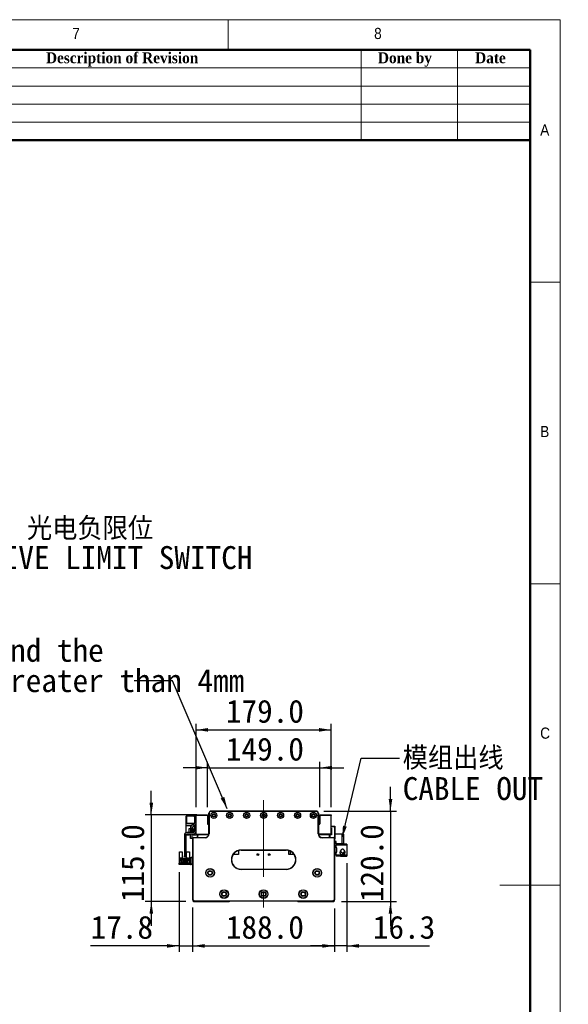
# Model space of a CAD drawing. Header units: millimetres. Extents: x 40 to 3331, y 40 to 2336.
# Tile 12 of 12: x 2604 to 3331, y 1030 to 2336. Entities that reach past the tile are written whole.
import ezdxf

# ---------------------------------------------------------------- set-up
doc = ezdxf.new("R2010")
doc.units = ezdxf.units.MM
doc.header["$LTSCALE"] = 8
doc.linetypes.add('CENTERX2', pattern=[20.32, 12.7, -2.54, 2.54, -2.54])
doc.layers.add('DIMNS', color=7, linetype='Continuous')
doc.styles.add('SLDTEXTSTYLE0', font='Gothic.ttf', dxfattribs={"width": 0.913})
doc.styles.add('SLDTEXTSTYLE1', font='timesbd.ttf', dxfattribs={"width": 0.933})
doc.styles.add('SLDTEXTSTYLE10', font='txt')
doc.styles.add('SLDTEXTSTYLE7', font='txt')
doc.styles.add('SLDTEXTSTYLE8', font='txt', dxfattribs={"bigfont": 'bigfont'})
doc.styles.add('SLDTEXTSTYLE9', font='txt', dxfattribs={"bigfont": 'bigfont'})
doc.dimstyles.new('SLDDIMSTYLE0', dxfattribs={"dimtxt": 30.4, "dimasz": 16, "dimexe": 0, "dimexo": 0.0625, "dimgap": 7.6, "dimtad": 2, "dimdec": 1, "dimrnd": 1e-09, "dimzin": 4, "dimdsep": 46, "dimtxsty": 'SLDTEXTSTYLE7', "dimsah": 1, "dimcen": 0.09, "dimadec": 0, "dimazin": 1, "dimtfac": 1, "dimtdec": 1, "dimtmove": 0, "dimatfit": 0, "dimfxl": 0, "dimfrac": 2, "dimtolj": 1, "dimtzin": 12, "dimarcsym": 0})
doc.dimstyles.new('SLDDIMSTYLE1', dxfattribs={"dimtxt": 30.4, "dimasz": 16, "dimexe": 0, "dimexo": 0.0625, "dimgap": 7.6, "dimtad": 2, "dimdec": 1, "dimrnd": 1e-09, "dimzin": 4, "dimdsep": 46, "dimtxsty": 'SLDTEXTSTYLE7', "dimsah": 1, "dimcen": 0.09, "dimadec": 0, "dimazin": 1, "dimtfac": 1, "dimtdec": 1, "dimtofl": 0, "dimtmove": 0, "dimatfit": 3, "dimfxl": 0, "dimfrac": 2, "dimtolj": 1, "dimtzin": 12, "dimarcsym": 0})
doc.dimstyles.new('SLDDIMSTYLE2', dxfattribs={"dimtxt": 30.4, "dimasz": 16, "dimexe": 0, "dimexo": 0.0625, "dimgap": 7.6, "dimtad": 2, "dimdec": 1, "dimrnd": 1e-09, "dimzin": 12, "dimdsep": 46, "dimtxsty": 'SLDTEXTSTYLE7', "dimsah": 1, "dimcen": 0.09, "dimadec": 0, "dimazin": 3, "dimtfac": 1, "dimtdec": 1, "dimtmove": 0, "dimatfit": 0, "dimfxl": 0, "dimfrac": 2, "dimtolj": 1, "dimtzin": 12, "dimarcsym": 0})
doc.dimstyles.new('SLDDIMSTYLE3', dxfattribs={"dimtxt": 0.18, "dimasz": 16, "dimexe": 0, "dimexo": 0.0625, "dimgap": 0, "dimtad": 0, "dimtih": 1, "dimtoh": 1, "dimdec": 0, "dimrnd": 1e-09, "dimzin": 0, "dimdsep": 46, "dimtxsty": 'Standard', "dimsah": 1, "dimcen": 0.09, "dimadec": 0, "dimazin": 0, "dimtfac": 16, "dimtdec": 0, "dimtofl": 0, "dimtmove": 0, "dimatfit": 3, "dimfxl": 0, "dimfrac": 2, "dimtolj": 1, "dimtzin": 0, "dimarcsym": 0})

# ---------------------------------------------------------------- blocks, each defined once
blk = doc.blocks.new('_D')
at = {"layer": 'DIMNS'}
for p, q in [((2852.4, 1291.6), (2852.4, 1351.9)), ((3001.4, 1291.6), (3001.4, 1351.9)), ((2852.4, 1343.9), (2820.4, 1343.9)), ((2852.4, 1343.9), (3001.4, 1343.9)), ((3001.4, 1343.9), (3033.4, 1343.9))]:
    blk.add_line(p, q, dxfattribs=at)
for points in [[(2852.4, 1343.9), (2836.4, 1346.3), (2836.4, 1341.5)], [(3001.4, 1343.9), (3017.4, 1341.5), (3017.4, 1346.3)]]:
    blk.add_solid(points, dxfattribs=at)
at = {"layer": 'DIMNS', "insert": (2876.9, 1383.8), "char_height": 30.4, "attachment_point": 1, "style": 'SLDTEXTSTYLE7'}
blk.add_mtext('149.0', dxfattribs=at)
blk = doc.blocks.new('_D_1')
at = {"layer": 'DIMNS'}
for p, q in [((2837.4, 1291.6), (2837.4, 1402.1)), ((3016.4, 1291.6), (3016.4, 1402.1)), ((2837.4, 1394.1), (3016.4, 1394.1))]:
    blk.add_line(p, q, dxfattribs=at)
for points in [[(2837.4, 1394.1), (2853.4, 1391.7), (2853.4, 1396.5)], [(3016.4, 1394.1), (3000.4, 1396.5), (3000.4, 1391.7)]]:
    blk.add_solid(points, dxfattribs=at)
at = {"layer": 'DIMNS', "insert": (2876.9, 1434), "char_height": 30.4, "attachment_point": 1, "style": 'SLDTEXTSTYLE7'}
blk.add_mtext('179.0', dxfattribs=at)
blk = doc.blocks.new('_D_2')
at = {"layer": 'DIMNS'}
for p, q in [((2778.1, 1281.4), (2778.1, 1313.4)), ((2838.3, 1281.4), (2770.1, 1281.4)), ((2778.1, 1281.4), (2778.1, 1166.4)), ((2823.8, 1166.4), (2770.1, 1166.4)), ((2778.1, 1166.4), (2778.1, 1134.4))]:
    blk.add_line(p, q, dxfattribs=at)
for points in [[(2778.1, 1281.4), (2780.5, 1297.4), (2775.7, 1297.4)], [(2778.1, 1166.4), (2775.7, 1150.4), (2780.5, 1150.4)]]:
    blk.add_solid(points, dxfattribs=at)
at = {"layer": 'DIMNS', "insert": (2738.2, 1165.6), "char_height": 30.4, "attachment_point": 1, "rotation": 90, "style": 'SLDTEXTSTYLE7'}
blk.add_mtext('115.0', dxfattribs=at)
blk = doc.blocks.new('_D_3')
at = {"layer": 'DIMNS'}
for p, q in [((3095, 1286.4), (3095, 1318.4)), ((3006.6, 1286.4), (3103, 1286.4)), ((3095, 1286.4), (3095, 1166.4)), ((3030.1, 1166.4), (3103, 1166.4)), ((3095, 1166.4), (3095, 1134.4))]:
    blk.add_line(p, q, dxfattribs=at)
for points in [[(3095, 1286.4), (3097.4, 1302.4), (3092.6, 1302.4)], [(3095, 1166.4), (3092.6, 1150.4), (3097.4, 1150.4)]]:
    blk.add_solid(points, dxfattribs=at)
at = {"layer": 'DIMNS', "insert": (3055.1, 1165.6), "char_height": 30.4, "attachment_point": 1, "rotation": 90, "style": 'SLDTEXTSTYLE7'}
blk.add_mtext('120.0', dxfattribs=at)
blk = doc.blocks.new('_D_4')
at = {"layer": 'DIMNS'}
for p, q in [((2832.9, 1157.2), (2832.9, 1099.6)), ((3020.9, 1157.2), (3020.9, 1099.6)), ((2832.9, 1107.6), (3020.9, 1107.6))]:
    blk.add_line(p, q, dxfattribs=at)
for points in [[(2832.9, 1107.6), (2848.9, 1105.2), (2848.9, 1110)], [(3020.9, 1107.6), (3004.9, 1110), (3004.9, 1105.2)]]:
    blk.add_solid(points, dxfattribs=at)
at = {"layer": 'DIMNS', "insert": (2876.9, 1147.5), "char_height": 30.4, "attachment_point": 1, "style": 'SLDTEXTSTYLE7'}
blk.add_mtext('188.0', dxfattribs=at)
blk = doc.blocks.new('_D_5')
at = {"layer": 'DIMNS'}
for p, q in [((2815.1, 1205.2), (2815.1, 1099.6)), ((2832.9, 1158.7), (2832.9, 1099.6)), ((2815.1, 1107.6), (2697.7, 1107.6)), ((2815.1, 1107.6), (2832.9, 1107.6)), ((2832.9, 1107.6), (2864.9, 1107.6))]:
    blk.add_line(p, q, dxfattribs=at)
for points in [[(2815.1, 1107.6), (2799.1, 1110), (2799.1, 1105.2)], [(2832.9, 1107.6), (2848.9, 1105.2), (2848.9, 1110)]]:
    blk.add_solid(points, dxfattribs=at)
at = {"layer": 'DIMNS', "insert": (2697.7, 1147.5), "char_height": 30.4, "attachment_point": 1, "style": 'SLDTEXTSTYLE7'}
blk.add_mtext('17.8', dxfattribs=at)
blk = doc.blocks.new('_D_6')
at = {"layer": 'DIMNS'}
for p, q in [((3037.2, 1217.5), (3037.2, 1099.6)), ((3020.9, 1157.2), (3020.9, 1099.6)), ((3020.9, 1107.6), (2988.9, 1107.6)), ((3037.2, 1107.6), (3020.9, 1107.6)), ((3037.2, 1107.6), (3146.5, 1107.6))]:
    blk.add_line(p, q, dxfattribs=at)
for points in [[(3020.9, 1107.6), (3004.9, 1110), (3004.9, 1105.2)], [(3037.2, 1107.6), (3053.2, 1105.2), (3053.2, 1110)]]:
    blk.add_solid(points, dxfattribs=at)
at = {"layer": 'DIMNS', "insert": (3071.6, 1147.5), "char_height": 30.4, "attachment_point": 1, "style": 'SLDTEXTSTYLE7'}
blk.add_mtext('16.3', dxfattribs=at)
blk = doc.blocks.new('SW_NOTE_3')
at = {"layer": 'DIMNS', "color": 0, "char_height": 30.4, "attachment_point": 1}
for s, insert, style in [('模组出线', (4.1, 14.9), 'SLDTEXTSTYLE8'), ('CABLE OUT', (4.1, -25.3), 'SLDTEXTSTYLE7')]:
    blk.add_mtext(s, dxfattribs=dict(at, insert=insert, style=style))
blk = doc.blocks.new('SW_NOTE_4')
at = {"layer": 'DIMNS', "color": 0, "char_height": 30.4, "attachment_point": 1, "style": 'SLDTEXTSTYLE7'}
for s, insert in [('The distance between the load plate and the ', (-929.6, 55.8)), ('steel belt protection belt shall be greater than 4mm', (-929.6, 15.6))]:
    blk.add_mtext(s, dxfattribs=dict(at, insert=insert))
blk = doc.blocks.new('SW_NOTE_7')
at = {"layer": 'DIMNS', "color": 0, "char_height": 30.4, "attachment_point": 1}
for s, insert, style in [('     光电负限位', (4.4, 17.9), 'SLDTEXTSTYLE9'), ('NEGATIVE LIMIT SWITCH', (4.4, -20.5), 'SLDTEXTSTYLE10')]:
    blk.add_mtext(s, dxfattribs=dict(at, insert=insert, style=style))

msp = doc.modelspace()

# ---------------------------------------------------------------- linework, layer by layer
at = {"color": 7, "linetype": 'Continuous', "lineweight": 18}
for p, q in [((3320, 2336), (40, 2336)), ((2880, 2296), (2880, 2336)), ((3320, 40), (3320, 2336)), ((80, 2296), (3280, 2296)), ((3056, 2296), (3056, 2176)), ((3184, 2296), (3184, 2176)), ((3280, 2296), (3280, 2176)), ((3280, 2296), (3280, 80)), ((2320, 2272), (3280, 2272)), ((2320, 2248), (3280, 2248)), ((2320, 2224), (3280, 2224)), ((2320, 2200), (3280, 2200)), ((3320, 1988), (3280, 1988)), ((3280, 1588), (3320, 1588)), ((3320, 1188), (3240, 1188))]:
    msp.add_line(p, q, dxfattribs=at)
at = {"color": 7, "linetype": 'Continuous', "lineweight": 50}
for p, q in [((3280, 2296), (80, 2296)), ((3280, 2296), (3280, 80)), ((3280, 2176), (2320, 2176))]:
    msp.add_line(p, q, dxfattribs=at)
at = {"color": 7, "linetype": 'Continuous', "lineweight": 25}
for p, q in [((2824.7438809, 1279.8955861), (2824.4438833, 1279.5955884)), ((2824.7438809, 1279.8955861), (2824.7438809, 1279.5955884)), ((2824.7438809, 1279.8955861), (2835.4438832, 1279.8955861)), ((2835.4438832, 1278.895584), (2835.4438832, 1279.8955861)), ((2835.4438832, 1279.8955861), (2837.4438798, 1279.8955861)), ((2837.4438798, 1281.3955891), (2852.4438804, 1281.3955891)), ((2837.4438798, 1280.3955871), (2837.4438798, 1281.3955891)), ((2852.4438804, 1280.3955871), (2837.4438798, 1280.3955871)), ((2837.4438798, 1255.8955858), (2837.4438798, 1280.3955871)), ((2852.4438804, 1281.3955891), (2852.4438804, 1280.3955871)), ((2852.4438804, 1280.3955871), (2852.4438804, 1269.3955871)), ((2854.4438844, 1283.3955857), (2854.7438821, 1283.3955857)), ((2854.4438844, 1256.3955869), (2854.4438844, 1283.3955857)), ((2854.7438821, 1283.3955857), (2854.7438821, 1256.3955869)), ((2857.4438831, 1286.3955843), (2857.4438831, 1286.0955867)), ((2857.4438831, 1286.3955843), (2996.4438816, 1286.3955843)), ((2996.4438816, 1286.0955867), (2857.4438831, 1286.0955867)), ((2996.4438816, 1286.3955843), (2996.4438816, 1286.0955867)), ((2999.1438826, 1256.3955869), (2999.1438826, 1283.3955857)), ((2999.4438803, 1283.3955857), (2999.1438826, 1283.3955857)), ((2999.4438803, 1283.3955857), (2999.4438803, 1256.3955869)), ((3001.4438843, 1280.3955871), (3001.4438843, 1281.3955891)), ((3001.4438843, 1281.3955891), (3016.4438849, 1281.3955891)), ((3016.4438849, 1280.3955871), (3001.4438843, 1280.3955871)), ((3001.4438843, 1280.3955871), (3001.4438843, 1269.3955871)), ((3016.4438849, 1281.3955891), (3016.4438849, 1280.3955871)), ((3016.4438849, 1255.8955858), (3016.4438849, 1280.3955871)), ((2824.1438856, 1267.2955888), (2824.1438856, 1269.8955881)), ((2824.1438856, 1269.8955881), (2835.4438832, 1269.8955881)), ((2824.1438856, 1267.2955888), (2831.8034401, 1267.2955888)), ((2824.1438856, 1257.645202), (2824.1438856, 1267.2955888)), ((2824.7438809, 1279.5955884), (2824.4438833, 1279.4713202)), ((2824.4438833, 1279.4713202), (2824.4438833, 1279.5955884)), ((2824.4438833, 1270.319854), (2824.4438833, 1279.4713202)), ((2824.4438833, 1270.1955858), (2824.4438833, 1270.319854)), ((2824.7438809, 1270.1955858), (2824.4438833, 1270.319854)), ((2824.4438833, 1270.1955858), (2824.7438809, 1269.8955881)), ((2824.7438809, 1279.5955884), (2824.7438809, 1270.1955858)), ((2835.4438832, 1279.5955884), (2824.7438809, 1279.5955884)), ((2824.7438809, 1270.1955858), (2824.7438809, 1269.8955881)), ((2824.7438809, 1270.1955858), (2835.4438832, 1270.1955858)), ((2835.4438832, 1278.895584), (2835.4438832, 1269.8955881)), ((2837.4438798, 1278.895584), (2835.4438832, 1278.895584)), ((2835.4438832, 1267.3955905), (2837.4438798, 1267.3955905)), ((2835.4438832, 1266.3955885), (2835.4438832, 1267.3955905)), ((2852.9438814, 1268.8955861), (2854.4438844, 1268.8955861)), ((3000.9438833, 1268.8955861), (2999.4438803, 1268.8955861)), ((2821.9438856, 1254.3955865), (2821.9438856, 1226.8955867)), ((2823.9438822, 1254.3955865), (2823.9438822, 1226.8955867)), ((2824.1438856, 1254.3955865), (2824.1438856, 1255.1439191)), ((2828.4438839, 1254.3955865), (2824.1438856, 1254.3955865)), ((2833.9438802, 1257.8955862), (2825.4438853, 1257.8955862)), ((2833.9438802, 1255.8955858), (2825.4438853, 1255.8955858)), ((2828.4438839, 1263.3955899), (2829.9438795, 1263.3955899)), ((2828.4438839, 1257.8955862), (2828.4438839, 1263.3955899)), ((2828.4438839, 1254.3955865), (2828.4438839, 1255.8955858)), ((2829.9438795, 1263.91646), (2829.9438795, 1257.8955862)), ((2829.9438795, 1249.8955886), (2829.9438795, 1255.8955858)), ((2831.9438836, 1263.8955909), (2831.9438836, 1257.8955862)), ((2831.9438836, 1263.3955899), (2833.4438791, 1263.3955899)), ((2831.9438836, 1255.8955858), (2831.9438836, 1249.8955886)), ((2833.4438791, 1263.3955899), (2833.4438791, 1257.8955862)), ((2833.4438791, 1255.8955858), (2833.4438791, 1254.3955865)), ((2837.7438849, 1254.3955865), (2833.4438791, 1254.3955865)), ((2835.4438832, 1266.3955885), (2835.4438832, 1259.3955855)), ((2837.4438798, 1266.3955885), (2835.4438832, 1266.3955885)), ((2837.4438798, 1255.8955858), (2854.4188207, 1255.8955858)), ((2837.7438849, 1254.3955865), (2837.7438849, 1255.8955858)), ((2839.4438839, 1254.5855875), (2840.7538822, 1255.8955858)), ((2839.4438839, 1251.3955879), (2839.4438839, 1254.5855875)), ((2839.9438849, 1254.4955882), (2840.9438794, 1255.4955865)), ((2839.9438849, 1251.3955879), (2839.9438849, 1254.4955882)), ((2840.9438794, 1255.4955865), (2854.3622186, 1255.4955865)), ((2852.6438838, 1255.8955858), (2853.0438831, 1255.4955865)), ((2854.7438821, 1256.3955869), (2854.4438844, 1256.3955869)), ((2999.4438803, 1256.3955869), (2999.1438826, 1256.3955869)), ((3016.4438849, 1255.8955858), (2999.468944, 1255.8955858)), ((2999.5255461, 1255.4955865), (3012.9438853, 1255.4955865)), ((3000.8438816, 1255.4955865), (3001.2438809, 1255.8955858)), ((3012.9438853, 1255.4955865), (3013.9438799, 1254.4955882)), ((3013.1338825, 1255.8955858), (3014.4438809, 1254.5855875)), ((3013.9438799, 1254.4955882), (3013.9438799, 1251.3955879)), ((3014.9438819, 1255.0855885), (3014.4438809, 1254.5855875)), ((3014.4438809, 1254.5855875), (3014.4438809, 1251.3955879)), ((3016.9438859, 1255.0855885), (3014.9438819, 1255.0855885)), ((3016.4438849, 1266.5855858), (3021.1438825, 1266.5855858)), ((3021.1438825, 1265.5855837), (3016.4438849, 1265.5855837)), ((3016.4438849, 1263.5855871), (3016.9438859, 1263.5855871)), ((3016.9438859, 1255.8955858), (3016.4438849, 1255.8955858)), ((3016.9438859, 1263.5855871), (3016.9438859, 1255.0855885)), ((3021.1438825, 1265.5855837), (3021.1438825, 1266.5855858)), ((3021.1438825, 1266.5855858), (3021.4438802, 1266.2855881)), ((3021.1438825, 1250.5855869), (3021.1438825, 1265.5855837)), ((3021.4438802, 1265.4613229), (3021.1438825, 1265.5855837)), ((3021.4438802, 1266.2855881), (3021.4438802, 1265.4613229)), ((3021.4438802, 1265.4613229), (3021.4438802, 1250.7098514)), ((3030.8438828, 1255.8955858), (3021.4438802, 1255.8955858)), ((3030.8438828, 1242.8955856), (3030.8438828, 1255.8955858)), ((3030.8438828, 1255.8955858), (3032.8438794, 1255.8955858)), ((3032.8438794, 1255.8955858), (3032.8438794, 1242.8955856)), ((2831.9438836, 1249.8955886), (2829.9438795, 1249.8955886)), ((2833.2438832, 1249.8955886), (2832.9438856, 1249.8955886)), ((2832.9438856, 1168.8955865), (2832.9438856, 1249.8955886)), ((2833.2438832, 1249.8955886), (2833.2438832, 1169.019851)), ((2834.4438812, 1251.0955865), (2834.4438812, 1251.3955879)), ((2834.4438812, 1251.3955879), (2849.4438818, 1251.3955879)), ((2849.4438818, 1251.0955865), (2834.4438812, 1251.0955865)), ((2849.4438818, 1251.0955865), (2849.4438818, 1251.3955879)), ((3004.443883, 1251.3955879), (3004.443883, 1251.0955865)), ((3004.443883, 1251.3955879), (3019.4438836, 1251.3955879)), ((3019.4438836, 1251.0955865), (3004.443883, 1251.0955865)), ((3019.4438836, 1251.3955879), (3019.4438836, 1251.0955865)), ((3020.9438791, 1249.8955886), (3020.6438815, 1249.8955886)), ((3020.6438815, 1169.019851), (3020.6438815, 1249.8955886)), ((3020.7757642, 1250.5855869), (3021.1438825, 1250.5855869)), ((3020.9438791, 1249.8955886), (3020.9438791, 1168.8955865)), ((3021.1438825, 1249.5855886), (3020.9438791, 1249.5855886)), ((3022.8438815, 1245.8955879), (3020.9438791, 1245.8955879)), ((3021.4438802, 1250.7098514), (3021.1438825, 1250.5855869)), ((3021.1438825, 1249.5855886), (3021.1438825, 1250.5855869)), ((3021.4438802, 1249.8855862), (3021.1438825, 1249.5855886)), ((3021.4438802, 1250.7098514), (3021.4438802, 1249.8855862)), ((3022.8438815, 1242.8955856), (3022.8438815, 1245.8955879)), ((3022.8438815, 1242.8955856), (3022.8438815, 1241.6955876)), ((3030.8438828, 1242.8955856), (3022.8438815, 1242.8955856)), ((3022.8438815, 1237.695587), (3022.8438815, 1241.6955876)), ((3022.8438815, 1241.6955876), (3037.2438794, 1241.6955876)), ((3028.8438862, 1242.8955856), (3028.8438862, 1242.6955859)), ((3037.2438794, 1242.6955859), (3028.8438862, 1242.6955859)), ((3032.8438794, 1242.8955856), (3030.8438828, 1242.8955856)), ((3037.2438794, 1242.6955859), (3037.2438794, 1241.6955876)), ((3037.2438794, 1241.6955876), (3037.2438794, 1227.6955872)), ((2815.243884, 1232.2955887), (2818.9438796, 1232.2955887)), ((2815.243884, 1223.395587), (2815.243884, 1232.2955887)), ((2818.9438796, 1232.2955887), (2818.9438796, 1223.8955881)), ((2824.9438843, 1223.8955881), (2824.9438843, 1232.2955887)), ((2824.9438843, 1232.2955887), (2828.6438798, 1232.2955887)), ((2828.6438798, 1232.2955887), (2828.6438798, 1223.395587)), ((2893.4438815, 1228.5955875), (2886.3911582, 1228.5955875)), ((2893.4438815, 1233.895586), (2893.4438815, 1228.5955875)), ((2896.943883, 1234.6955883), (2956.9438817, 1234.6955883)), ((2896.943883, 1234.6955883), (2896.943883, 1234.395587)), ((2956.9438817, 1234.395587), (2896.943883, 1234.395587)), ((2956.9438817, 1234.6955883), (2956.9438817, 1234.395587)), ((2960.4438832, 1228.5955875), (2960.4438832, 1233.895586)), ((2967.4966065, 1228.5955875), (2960.4438832, 1228.5955875)), ((2961.9438825, 1233.3520251), (2961.9438825, 1228.5955875)), ((3023.8438835, 1237.695587), (3022.8438815, 1237.695587)), ((3022.8438815, 1237.695587), (3022.8438815, 1237.1955859)), ((3022.8438815, 1237.1955859), (3022.8438815, 1232.195587)), ((3023.8438835, 1237.1955859), (3022.8438815, 1237.1955859)), ((3022.8438815, 1231.695586), (3022.8438815, 1232.195587)), ((3022.8438815, 1232.195587), (3023.8438835, 1232.195587)), ((3022.8438815, 1227.6955872), (3022.8438815, 1231.695586)), ((3022.8438815, 1231.695586), (3023.8438835, 1231.695586)), ((3022.8438815, 1227.6955872), (3022.8438815, 1226.4955874)), ((3037.2438794, 1227.6955872), (3022.8438815, 1227.6955872)), ((3023.8438835, 1231.695586), (3023.8438835, 1237.695587)), ((3028.2931169, 1232.492556), (3028.1938827, 1231.695586)), ((3028.5277953, 1233.1304821), (3028.3926194, 1232.8146483)), ((3028.4046596, 1233.2746248), (3028.4386715, 1233.285782)), ((3028.4386715, 1230.1053899), (3028.4046596, 1230.1165509)), ((3028.5605257, 1233.114374), (3028.438068, 1233.1746305)), ((3028.4386715, 1233.285782), (3028.8224434, 1233.8607769)), ((3028.5987621, 1233.2070108), (3028.4386715, 1233.285782)), ((3033.7356022, 1232.248542), (3033.7630203, 1232.269277)), ((3037.2438794, 1227.6955872), (3037.2438794, 1226.695587)), ((2815.1438823, 1215.3955876), (2815.1438823, 1217.3955879)), ((2815.1438823, 1217.3955879), (2816.1438843, 1217.3955879)), ((2816.1438843, 1215.3955876), (2815.1438823, 1215.3955876)), ((2815.243884, 1217.3955879), (2815.243884, 1223.395587)), ((2816.0438826, 1223.395587), (2815.243884, 1223.395587)), ((2816.0438826, 1223.395587), (2816.5438836, 1223.8955881)), ((2816.1438843, 1217.3955879), (2816.1438843, 1215.3955876)), ((2829.9438795, 1217.3955879), (2816.1438843, 1217.3955879)), ((2829.9438795, 1215.3955876), (2816.1438843, 1215.3955876)), ((2819.1438829, 1223.8955881), (2816.5438836, 1223.8955881)), ((2816.943883, 1223.3455881), (2819.1438829, 1223.3455881)), ((2816.943883, 1219.8955874), (2816.943883, 1223.3455881)), ((2817.7438816, 1219.8955874), (2816.943883, 1219.8955874)), ((2817.7438816, 1221.5455874), (2826.1438822, 1221.5455874)), ((2817.7438816, 1219.8955874), (2817.7438816, 1221.5455874)), ((2817.7438816, 1218.8455864), (2817.7438816, 1219.8955874)), ((2818.9438796, 1218.8455864), (2817.7438816, 1218.8455864)), ((2819.1938838, 1220.4955864), (2818.6938828, 1220.4955864)), ((2818.6938828, 1220.4955864), (2818.6938828, 1219.9955872)), ((2818.6938828, 1219.9955872), (2819.1938838, 1219.9955872)), ((2818.9438796, 1218.0455877), (2818.9438796, 1218.8455864)), ((2824.9438843, 1218.8455864), (2818.9438796, 1218.8455864)), ((2824.9438843, 1218.0455877), (2818.9438796, 1218.0455877)), ((2819.1438829, 1223.3455881), (2819.1438829, 1223.8955881)), ((2819.1438829, 1223.8955881), (2824.7438809, 1223.8955881)), ((2819.4938814, 1223.3455881), (2819.1438829, 1223.3455881)), ((2819.1938838, 1219.9955872), (2819.1938838, 1220.4955864)), ((2819.4938814, 1222.2455881), (2819.4938814, 1223.3455881)), ((2824.3938824, 1222.2455881), (2819.4938814, 1222.2455881)), ((2821.1938804, 1220.4955864), (2820.6938794, 1220.4955864)), ((2820.6938794, 1220.4955864), (2820.6938794, 1219.9955872)), ((2820.6938794, 1219.9955872), (2821.1938804, 1219.9955872)), ((2821.1438795, 1222.2455881), (2821.1438795, 1222.845587)), ((2821.1438795, 1222.845587), (2822.7438843, 1222.845587)), ((2821.1938804, 1219.9955872), (2821.1938804, 1220.4955864)), ((2821.9438856, 1225.8955865), (2821.9438856, 1226.8955867)), ((2821.9438856, 1226.8955867), (2823.9438822, 1226.8955867)), ((2823.9438822, 1225.8955865), (2821.9438856, 1225.8955865)), ((2822.6938834, 1220.4955864), (2822.6938834, 1219.9955872)), ((2823.1938844, 1220.4955864), (2822.6938834, 1220.4955864)), ((2822.6938834, 1219.9955872), (2823.1938844, 1219.9955872)), ((2822.7438843, 1222.2455881), (2822.7438843, 1222.845587)), ((2823.1938844, 1219.9955872), (2823.1938844, 1220.4955864)), ((2823.9438822, 1226.8955867), (2823.9438822, 1225.8955865)), ((2824.7438809, 1223.3455881), (2824.3938824, 1223.3455881)), ((2824.3938824, 1223.3455881), (2824.3938824, 1222.2455881)), ((2825.1938811, 1220.4955864), (2824.69388, 1220.4955864)), ((2824.69388, 1220.4955864), (2824.69388, 1219.9955872)), ((2824.69388, 1219.9955872), (2825.1938811, 1219.9955872)), ((2824.7438809, 1223.8955881), (2824.7438809, 1223.3455881)), ((2827.3438802, 1223.8955881), (2824.7438809, 1223.8955881)), ((2824.7438809, 1223.3455881), (2826.9438809, 1223.3455881)), ((2824.9438843, 1218.8455864), (2824.9438843, 1218.0455877)), ((2826.1438822, 1218.8455864), (2824.9438843, 1218.8455864)), ((2825.1938811, 1219.9955872), (2825.1938811, 1220.4955864)), ((2826.1438822, 1221.5455874), (2826.1438822, 1219.8955874)), ((2826.1438822, 1219.8955874), (2826.1438822, 1218.8455864)), ((2826.9438809, 1219.8955874), (2826.1438822, 1219.8955874)), ((2826.9438809, 1223.3455881), (2826.9438809, 1219.8955874)), ((2827.3438802, 1223.8955881), (2827.8438812, 1223.395587)), ((2828.6438798, 1223.395587), (2827.8438812, 1223.395587)), ((2828.6438798, 1223.395587), (2828.6438798, 1217.3955879)), ((2829.9438795, 1217.3955879), (2829.9438795, 1215.3955876)), ((2830.9438815, 1224.3955872), (2830.9438815, 1225.3955874)), ((2830.9438815, 1225.3955874), (2832.9438856, 1225.3955874)), ((2832.9438856, 1224.3955872), (2830.9438815, 1224.3955872)), ((2830.9438815, 1216.3955878), (2830.9438815, 1224.3955872)), ((2830.9438815, 1215.3955876), (2830.9438815, 1216.3955878)), ((2830.9438815, 1216.3955878), (2832.9438856, 1216.3955878)), ((2832.9438856, 1215.3955876), (2830.9438815, 1215.3955876)), ((3028.8438862, 1226.4955874), (3022.8438815, 1226.4955874)), ((3028.8438862, 1226.695587), (3037.2438794, 1226.695587)), ((3028.8438862, 1226.695587), (3028.8438862, 1226.4955874)), ((2896.943883, 1209.3955875), (2956.9438817, 1209.3955875)), ((2896.943883, 1209.3955875), (2896.943883, 1209.0955871)), ((2956.9438817, 1209.0955871), (2896.943883, 1209.0955871)), ((2956.9438817, 1209.3955875), (2956.9438817, 1209.0955871)), ((2833.2438832, 1169.019851), (2832.9438856, 1168.8955865)), ((2834.9438822, 1166.895588), (2832.9438856, 1168.8955865)), ((2832.9438856, 1168.8955865), (2832.9438856, 1167.3955872)), ((2832.9438856, 1167.3955872), (2833.9438802, 1166.395587)), ((2833.2438832, 1169.019851), (2835.068143, 1167.1955875)), ((2833.9438802, 1166.395587), (2881.4438833, 1166.395587)), ((2835.068143, 1167.1955875), (2834.9438822, 1166.895588)), ((3018.9438825, 1166.895588), (2834.9438822, 1166.895588)), ((2835.068143, 1167.1955875), (3018.8196218, 1167.1955875)), ((2881.4438833, 1166.395587), (2881.9438843, 1166.895588)), ((2971.9438842, 1166.895588), (2972.4438814, 1166.395587)), ((2972.4438814, 1166.395587), (3019.9438846, 1166.395587)), ((3018.8196218, 1167.1955875), (3020.6438815, 1169.019851)), ((3018.8196218, 1167.1955875), (3018.9438825, 1166.895588)), ((3020.9438791, 1168.8955865), (3018.9438825, 1166.895588)), ((3019.9438846, 1166.395587), (3020.9438791, 1167.3955872)), ((3020.6438815, 1169.019851), (3020.9438791, 1168.8955865)), ((3020.9438791, 1167.3955872), (3020.9438791, 1168.8955865))]:
    msp.add_line(p, q, dxfattribs=at)
at = {"color": 7, "linetype": 'Continuous', "lineweight": 25, "flags": 128}
msp.add_lwpolyline([(2829.9438795, 1215.3955876), (2830.5291524, 1215.4532309), (2830.9438815, 1215.5671596)], dxfattribs=at)
at = {"color": 7, "linetype": 'Continuous', "lineweight": 25}
for centre, radius in [((2860.9438825, 1280.6455872), 4.025), ((2860.9438825, 1280.6455872), 4), ((2860.9438825, 1280.6455872), 2.15), ((2860.9438825, 1280.6455872), 1.65), ((2881.9438825, 1280.6455872), 4.025), ((2881.9438825, 1280.6455872), 4), ((2881.9438825, 1280.6455872), 2.15), ((2881.9438825, 1280.6455872), 1.65), ((2904.4438825, 1280.6455872), 4.025), ((2904.4438825, 1280.6455872), 4), ((2904.4438825, 1280.6455872), 2.15), ((2904.4438825, 1280.6455872), 1.65), ((2926.9438825, 1280.6455872), 4.025), ((2926.9438825, 1280.6455872), 4), ((2926.9438825, 1280.6455872), 2.15), ((2926.9438825, 1280.6455872), 1.65), ((2949.4438825, 1280.6455872), 4.025), ((2949.4438825, 1280.6455872), 4), ((2949.4438825, 1280.6455872), 2.15), ((2949.4438825, 1280.6455872), 1.65), ((2971.9438825, 1280.6455872), 4.025), ((2971.9438825, 1280.6455872), 4), ((2971.9438825, 1280.6455872), 2.15), ((2971.9438825, 1280.6455872), 1.65), ((2992.9438825, 1280.6455872), 4.025), ((2992.9438825, 1280.6455872), 4), ((2992.9438825, 1280.6455872), 2.15), ((2992.9438825, 1280.6455872), 1.65), ((2919.4438825, 1228.5955872), 1.25), ((2934.4438825, 1228.5955872), 1.25), ((2855.9438825, 1204.3955872), 5.75), ((2855.9438825, 1204.3955872), 5.5), ((2855.9438825, 1204.3955872), 3.2), ((2855.9438825, 1204.3955872), 2.5), ((2997.9438825, 1204.3955872), 5.75), ((2997.9438825, 1204.3955872), 5.5), ((2997.9438825, 1204.3955872), 3.2), ((2997.9438825, 1204.3955872), 2.5), ((2874.4438825, 1176.3955872), 5.75), ((2874.4438825, 1176.3955872), 5.5), ((2874.4438825, 1176.3955872), 3.2), ((2874.4438825, 1176.3955872), 2.5), ((2926.9438825, 1176.3955872), 5.75), ((2926.9438825, 1176.3955872), 5.5), ((2926.9438825, 1176.3955872), 3.2), ((2926.9438825, 1176.3955872), 2.5), ((2979.4438825, 1176.3955872), 5.75), ((2979.4438825, 1176.3955872), 5.5), ((2979.4438825, 1176.3955872), 3.2), ((2979.4438825, 1176.3955872), 2.5)]:
    msp.add_circle(centre, radius, dxfattribs=at)
for centre, radius, start, end in [((2857.4438825, 1283.3955872), 3, 90, 180), ((2857.4438825, 1283.3955872), 2.7, 90, 180), ((2996.4438825, 1283.3955872), 3, 0, 90), ((2996.4438825, 1283.3955872), 2.7, 0, 90), ((2833.9438825, 1263.9164568), 4, 94.7801918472, 180), ((2833.4438825, 1269.8955872), 2, 274.7801918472, 0), ((2833.4438825, 1269.8747176), 4, 321.6997400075, 0), ((2852.9438825, 1269.3955872), 0.5, 180, 270), ((3000.9438825, 1269.3955872), 0.5, 270, 0), ((2825.4438825, 1254.3955872), 3.5, 90, 180), ((2825.4438825, 1254.3955872), 1.5, 90, 180), ((2833.9438825, 1263.8955872), 2, 94.7801918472, 180), ((2833.4438825, 1269.8747176), 4, 274.7801918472, 300), ((2833.9438825, 1259.3955872), 3.5, 270, 0), ((2833.9438825, 1259.3955872), 1.5, 270, 0), ((2849.4438825, 1256.3955872), 5.3, 270, 0), ((2849.4438825, 1256.3955872), 5, 270, 0), ((3004.4438825, 1256.3955872), 5.3, 180, 270), ((3004.4438825, 1256.3955872), 5, 180, 270), ((2834.4438825, 1249.8955872), 1.5, 90, 180), ((2834.4438825, 1249.8955872), 1.2, 90, 180), ((3019.4438825, 1249.8955872), 1.5, 0, 90), ((3019.4438825, 1249.8955872), 1.2, 0, 90), ((2896.9438825, 1221.8955872), 12.8, 90, 270), ((2896.9438825, 1221.8955872), 12.5, 90, 270), ((2956.9438825, 1221.8955872), 12.8, 270, 90), ((2956.9438825, 1221.8955872), 12.5, 270, 90), ((3031.4438825, 1231.6955872), 3.4, 207.8854130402, 44.3134751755), ((3031.4438825, 1231.6955872), 3.45, 237.5742082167, 0), ((3031.4438825, 1231.6955872), 2.5, 274.0682455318, 11.0547454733), ((3031.4438825, 1231.6955872), 2.6, 277.2742732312, 19.707248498), ((3031.4438825, 1231.6955872), 3.45, 0, 47.8989058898), ((2829.9438825, 1218.3955872), 1, 270, 0)]:
    msp.add_arc(centre, radius, start, end, dxfattribs=at)
for points, knots in [([(3029.270268, 1234.6222783), (3029.0884739, 1234.2632692), (3028.7553566, 1233.6054256), (3028.2958464, 1232.5461616), (3028.07597, 1231.7256332), (3028.0199648, 1231.0557562), (3028.123223, 1230.49558), (3028.3479768, 1229.891967), (3028.8011833, 1229.295085), (3029.4860098, 1228.8574828), (3030.2099007, 1228.6202633), (3030.9719632, 1228.6171966), (3031.6811249, 1228.8518093), (3031.8610317, 1228.9728538), (3031.8139554, 1229.0092568), (3031.7972964, 1229.0221388)], [0, 0, 0, 0, 0.1800960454, 0.3300055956, 0.4496465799, 0.5397487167, 0.574627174, 0.6053243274, 0.6784028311, 0.7214105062, 0.7619859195, 0.8291659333, 0.8886691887, 0.9606029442, 1, 1, 1, 1]), ([(3032.8332847, 1235.4587476), (3033.0823853, 1235.2289299), (3033.5811455, 1234.7687788), (3033.9860295, 1233.8514897), (3034.0273443, 1232.9339536), (3033.7471978, 1232.1389457), (3033.2363442, 1231.5224638), (3032.5429329, 1231.1122424), (3031.7356923, 1230.9478717), (3030.8964059, 1231.051999), (3030.1176117, 1231.4227395), (3029.4967764, 1232.0241214), (3029.1059523, 1232.7869205), (3029.0189557, 1233.6318914), (3029.1231171, 1234.3901595), (3029.4676246, 1234.9828876), (3029.9985572, 1235.4037021), (3030.7321919, 1235.649061), (3031.4783876, 1235.7270382), (3032.022393, 1235.7540781), (3032.281364, 1235.7391132), (3032.3663856, 1235.7441354), (3032.3887177, 1235.7326793), (3032.46288, 1235.700649), (3032.6190141, 1235.6121526), (3032.751092, 1235.5175926), (3032.8332847, 1235.4587476)], [0, 0, 0, 0, 0.0648169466, 0.1297793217, 0.1897319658, 0.2426190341, 0.2944145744, 0.3462429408, 0.3987245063, 0.4521995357, 0.50660089, 0.5614521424, 0.6160521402, 0.6697710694, 0.7270683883, 0.7653759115, 0.8036915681, 0.8589089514, 0.914229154, 0.9495541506, 0.9640015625, 0.9648510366, 0.9657588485, 0.9687102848, 0.9805282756, 1, 1, 1, 1]), ([(3033.6682862, 1230.5545221), (3033.7704746, 1230.8014894), (3033.9642541, 1231.2698125), (3034.0080568, 1231.7842995), (3033.9202636, 1232.0933448), (3033.8922357, 1232.192007)], [0, 0, 0, 0, 0.4316620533, 0.818558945, 1, 1, 1, 1])]:
    msp.add_open_spline(points, degree=3, knots=knots, dxfattribs=at)
at = {"layer": 'DIMNS', "linetype": 'CENTERX2', "lineweight": 18}
msp.add_line((2926.9438825, 1300.6955872), (2926.9438825, 1150.8951741), dxfattribs=at)

# ---------------------------------------------------------------- block references
at = {"layer": 'DIMNS'}
for name, p in [('SW_NOTE_7', (2473.4038462, 1658.2911119)), ('SW_NOTE_4', (2755.4565092, 1459.0275222)), ('SW_NOTE_3', (3107.0576923, 1356.7307692))]:
    msp.add_blockref(name, p, dxfattribs=at)

# ---------------------------------------------------------------- texts
at = {"color": 7, "linetype": 'Continuous', "lineweight": 0}
for s, insert, char_height, attachment_point, style in [('7', (2673.3333333, 2325.1704848), 14.8166667, 1, 'SLDTEXTSTYLE0'), ('8', (3073.3333333, 2325.1704848), 14.8166667, 1, 'SLDTEXTSTYLE0'), ('Description of Revision', (2739.4454999, 2292.6852781), 14.4, 2, 'SLDTEXTSTYLE1'), ('Done by', (3114.154228, 2292.6852781), 14.4, 2, 'SLDTEXTSTYLE1'), ('Date', (3227.423141, 2292.6852781), 14.4, 2, 'SLDTEXTSTYLE1'), ('A', (3293.3333333, 2197.1704528), 14.8166667, 1, 'SLDTEXTSTYLE0'), ('B', (3293.3333333, 1797.1704528), 14.8166667, 1, 'SLDTEXTSTYLE0'), ('C', (3293.3333333, 1397.1704528), 14.8166667, 1, 'SLDTEXTSTYLE0')]:
    msp.add_mtext(s, dxfattribs=dict(at, insert=insert, char_height=char_height, attachment_point=attachment_point, style=style))

# ---------------------------------------------------------------- dimensions: what is measured, and where the dimension line sits
at = {"layer": 'DIMNS'}
for base, p1, p2, dimstyle, picture, middle in [((3016.4438825, 1394.0871738), (2837.4438825, 1281.3955872), (3016.4438825, 1281.3955872), 'SLDDIMSTYLE0', '_D_1', (2925.2977554, 1394.0871738)), ((3001.4438825, 1343.866024), (2852.4438825, 1281.3955872), (3001.4438825, 1281.3955872), 'SLDDIMSTYLE0', '_D', (2925.2977554, 1343.866024)), ((3020.9438825, 1107.6281404), (3037.2438825, 1227.6955872), (3020.9438825, 1167.3955872), 'SLDDIMSTYLE2', '_D_6', (3109.069063, 1107.6281404)), ((2832.9438825, 1107.6281404), (2815.1438825, 1215.3955872), (2832.9438825, 1168.8955872), 'SLDDIMSTYLE2', '_D_5', (2735.1438825, 1107.6281404)), ((3020.9438825, 1107.6281404), (2832.9438825, 1167.3955872), (3020.9438825, 1167.3955872), 'SLDDIMSTYLE1', '_D_4', (2925.2977554, 1107.6281404))]:
    dim = msp.add_linear_dim(base=base, p1=p1, p2=p2, dimstyle=dimstyle, dxfattribs=at)
    dim.commit()
    dim.dimension.update_dxf_attribs({"geometry": picture, "text_midpoint": middle, "dimtype": 160})
for base, p1, p2, picture, middle in [((2778.0681543, 1166.3955872), (2848.4438825, 1281.3955872), (2833.9438825, 1166.3955872), '_D_2', (2778.0681543, 1214.0355343)), ((3095.0038306, 1166.3955872), (2996.4438825, 1286.3955872), (3019.9438825, 1166.3955872), '_D_3', (3095.0038306, 1214.0355343))]:
    dim = msp.add_linear_dim(base=base, p1=p1, p2=p2, angle=90, dimstyle='SLDDIMSTYLE0', dxfattribs=at)
    dim.commit()
    dim.dimension.update_dxf_attribs({"geometry": picture, "text_midpoint": middle, "dimtype": 160})

# ---------------------------------------------------------------- leaders
for points in [[(2878.7547872, 1289.4093279), (2806.2565092, 1459.0275222), (2755.4565092, 1459.0275222)], [(3030.8438825, 1250.8254281), (3056.2576923, 1356.7307692), (3107.0576923, 1356.7307692)]]:
    msp.add_leader(points, dimstyle='SLDDIMSTYLE3', dxfattribs=at)

doc.saveas('drawing.dxf')
